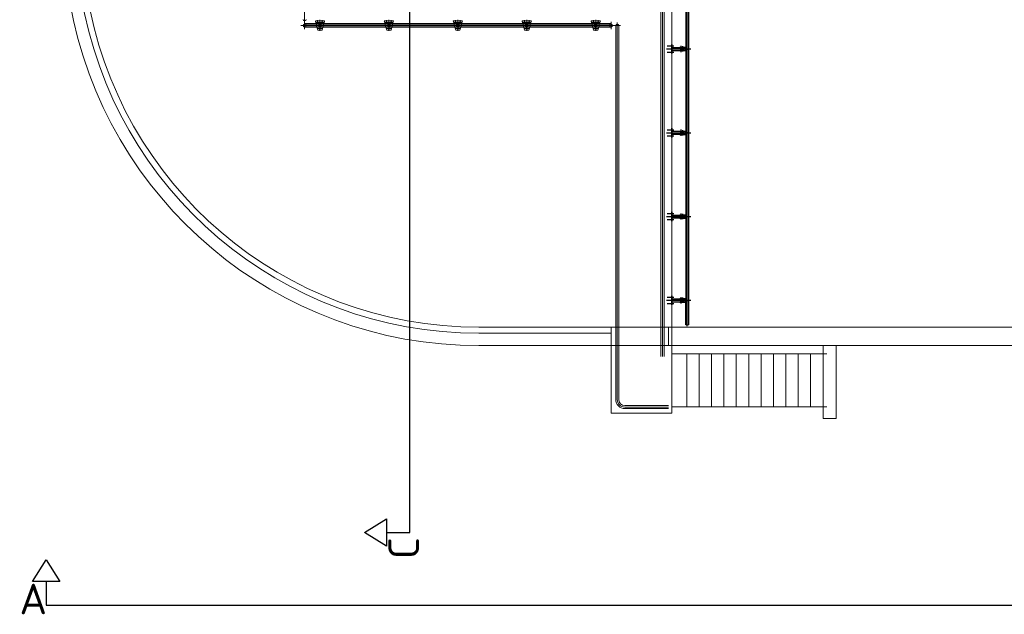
# Model space of a CAD drawing. Extents: x -89225 to 110569, y 13360 to 87647.
# Tile 55 of 256: x 783 to 16848, y 53102 to 62809. Entities that reach past the tile are written whole.
import ezdxf

# ---------------------------------------------------------------- set-up
doc = ezdxf.new("R2010")
doc.units = 0
doc.layers.add('4', color=4, linetype='Continuous', lineweight=25)
doc.layers.add('HIDDEN', color=7, linetype='Continuous', lineweight=9)
doc.layers.add('Beluchtingstank', color=253, linetype='Continuous')
doc.layers.add('Iv-Lines 035', color=4, linetype='Continuous')
doc.styles.add('PGWW 1.8', font='isocpeur.ttf', dxfattribs={"height": 1.8})

msp = doc.modelspace()

# ---------------------------------------------------------------- linework, layer by layer
at = {"layer": '4', "ltscale": 0.5}
for p, q in [((7148, 54909), (7148, 84804)), ((1407, 53253), (64957, 53253))]:
    msp.add_line(p, q, dxfattribs=at)
for points in [[(6766, 54436), (7148, 54436), (7148, 54909)], [(1214, 53636), (1214, 53253), (1687, 53253)]]:
    msp.add_lwpolyline(points, dxfattribs=at)
at = {"layer": '4', "ltscale": 25}
for points in [[(6407, 54436), (6766, 54660), (6766, 54436), (6766, 54213)], [(1214, 53994), (1438, 53636), (1214, 53636), (991, 53636)]]:
    msp.add_lwpolyline(points, close=True, dxfattribs=at)
at = {"layer": 'Beluchtingstank', "lineweight": 9, "ltscale": 0.01}
for p, q in [((11426, 84238), (11426, 56384)), ((11246, 57313), (11246, 78870)), ((11271, 57313), (11271, 78870)), ((11296, 57313), (11296, 78870)), ((5432, 62744), (5432, 65813)), ((10491, 62713), (5372, 62713)), ((5432, 62654), (5432, 62773)), ((5432, 62744), (10432, 62744)), ((5432, 62738), (5432, 62744)), ((5432, 62738), (10432, 62738)), ((5432, 62733), (10432, 62733)), ((5432, 62693), (10432, 62693)), ((5432, 62688), (10432, 62688)), ((5612, 62788), (5607, 62788)), ((5608, 62783), (5607, 62788)), ((5609, 62779), (5617, 62788)), ((5618, 62744), (5609, 62779)), ((5754, 62763), (5609, 62763)), ((5747, 62788), (5617, 62788)), ((5633, 62688), (5618, 62744)), ((5647, 62638), (5633, 62688)), ((5644, 62728), (5644, 62798)), ((5717, 62663), (5646, 62663)), ((5682, 62628), (5682, 62804)), ((5717, 62638), (5730, 62688)), ((5719, 62728), (5719, 62798)), ((5730, 62688), (5745, 62744)), ((5745, 62744), (5754, 62779)), ((5754, 62779), (5747, 62788)), ((5757, 62788), (5751, 62788)), ((5755, 62783), (5757, 62788)), ((6737, 62788), (6732, 62788)), ((6733, 62783), (6732, 62788)), ((6734, 62779), (6742, 62788)), ((6743, 62744), (6734, 62779)), ((6879, 62763), (6734, 62763)), ((6872, 62788), (6742, 62788)), ((6758, 62688), (6743, 62744)), ((6772, 62638), (6758, 62688)), ((6769, 62728), (6769, 62798)), ((6842, 62663), (6771, 62663)), ((6807, 62628), (6807, 62804)), ((6842, 62638), (6855, 62688)), ((6844, 62728), (6844, 62798)), ((6855, 62688), (6870, 62744)), ((6870, 62744), (6879, 62779)), ((6879, 62779), (6872, 62788)), ((6882, 62788), (6876, 62788)), ((6880, 62783), (6882, 62788)), ((7862, 62788), (7857, 62788)), ((7858, 62783), (7857, 62788)), ((7859, 62779), (7867, 62788)), ((7868, 62744), (7859, 62779)), ((8004, 62763), (7859, 62763)), ((7997, 62788), (7867, 62788)), ((7883, 62688), (7868, 62744)), ((7897, 62638), (7883, 62688)), ((7894, 62728), (7894, 62798)), ((7967, 62663), (7896, 62663)), ((7932, 62628), (7932, 62804)), ((7967, 62638), (7980, 62688)), ((7969, 62728), (7969, 62798)), ((7980, 62688), (7995, 62744)), ((7995, 62744), (8004, 62779)), ((8004, 62779), (7997, 62788)), ((8007, 62788), (8001, 62788)), ((8005, 62783), (8007, 62788)), ((8987, 62788), (8982, 62788)), ((8983, 62783), (8982, 62788)), ((8984, 62779), (8992, 62788)), ((8993, 62744), (8984, 62779)), ((9129, 62763), (8984, 62763)), ((9122, 62788), (8992, 62788)), ((9008, 62688), (8993, 62744)), ((9022, 62638), (9008, 62688)), ((9019, 62728), (9019, 62798)), ((9092, 62663), (9021, 62663)), ((9057, 62628), (9057, 62804)), ((9092, 62638), (9105, 62688)), ((9094, 62728), (9094, 62798)), ((9105, 62688), (9120, 62744)), ((9120, 62744), (9129, 62779)), ((9129, 62779), (9122, 62788)), ((9132, 62788), (9126, 62788)), ((9130, 62783), (9132, 62788)), ((10107, 62788), (10112, 62788)), ((10108, 62783), (10107, 62788)), ((10109, 62779), (10117, 62788)), ((10118, 62744), (10109, 62779)), ((10109, 62763), (10254, 62763)), ((10117, 62788), (10247, 62788)), ((10133, 62688), (10118, 62744)), ((10147, 62638), (10133, 62688)), ((10144, 62728), (10144, 62798)), ((10146, 62663), (10217, 62663)), ((10182, 62628), (10182, 62804)), ((10217, 62638), (10230, 62688)), ((10219, 62728), (10219, 62798)), ((10230, 62688), (10245, 62744)), ((10245, 62744), (10254, 62779)), ((10254, 62779), (10247, 62788)), ((10251, 62788), (10257, 62788)), ((10255, 62783), (10257, 62788)), ((10432, 62654), (10432, 62773)), ((10432, 62738), (10432, 62744)), ((10478, 62713), (10585, 62713)), ((10507, 56609), (10507, 62713)), ((10532, 56609), (10532, 62760)), ((10557, 56609), (10557, 62713)), ((5717, 62638), (5647, 62638)), ((6842, 62638), (6772, 62638)), ((7967, 62638), (7897, 62638)), ((9092, 62638), (9022, 62638)), ((10147, 62638), (10217, 62638)), ((11426, 58171), (11430, 58171)), ((11426, 58153), (11430, 58153)), ((8276, 57788), (11426, 57788)), ((8276, 57689), (10432, 57689)), ((10432, 57797), (10432, 56384)), ((11371, 57788), (11371, 57488)), ((11426, 57788), (28626, 57788)), ((11650, 57828), (11699, 57828)), ((8276, 57488), (11426, 57488)), ((10376, 57488), (10432, 57488)), ((11426, 57488), (28626, 57488)), ((11426, 57356), (13951, 57356)), ((11667, 57356), (11667, 56488)), ((11869, 57356), (11869, 56488)), ((12071, 57356), (12071, 56488)), ((12273, 57356), (12273, 56488)), ((12475, 57356), (12475, 56488)), ((12678, 57356), (12678, 56488)), ((12880, 57356), (12880, 56488)), ((13082, 57356), (13082, 56488)), ((13284, 57356), (13284, 56488)), ((13486, 57356), (13486, 56488)), ((13688, 57356), (13688, 56488)), ((13891, 57488), (13891, 56297)), ((14104, 56297), (14104, 57488)), ((11371, 56509), (10657, 56509)), ((11371, 56484), (10657, 56484)), ((11371, 56459), (10657, 56459)), ((11426, 56488), (13951, 56488)), ((10432, 56384), (11426, 56384)), ((13891, 56297), (14104, 56297))]:
    msp.add_line(p, q, dxfattribs=at)
for centre, radius in [((5644, 62763), 8), ((5682, 62713), 25), ((5682, 62713), 20), ((5682, 62663), 8), ((5719, 62763), 8), ((6769, 62763), 8), ((6807, 62713), 25), ((6807, 62713), 20), ((6807, 62663), 8), ((6844, 62763), 8), ((7894, 62763), 8), ((7932, 62713), 25), ((7932, 62713), 20), ((7932, 62663), 8), ((7969, 62763), 8), ((9019, 62763), 8), ((9057, 62713), 25), ((9057, 62713), 20), ((9057, 62663), 8), ((9094, 62763), 8), ((10144, 62763), 8), ((10182, 62713), 25), ((10182, 62713), 20), ((10182, 62663), 8), ((10219, 62763), 8)]:
    msp.add_circle(centre, radius, dxfattribs=at)
for centre, radius, start, end in [((8276, 64263), 6775, 109.799, 270), ((8276, 64264), 6575, 108.5787, 270), ((8276, 64263), 6475, 107.9425, 270), ((5432, 62813), 25, 180, 0), ((5432, 62713), 25, 90, 270), ((5432, 62713), 20, 90, 270), ((5432, 62713), 25, 270, 90), ((10432, 62713), 25, 90, 270), ((10432, 62713), 25, 270, 90), ((10432, 62713), 20, 270, 90), ((10532, 62713), 25, 0, 180), ((10657, 56609), 150, 180, 270), ((10657, 56609), 125, 180, 270), ((10657, 56609), 100, 180, 270)]:
    msp.add_arc(centre, radius, start, end, dxfattribs=at)
at = {"layer": 'Iv-Lines 035'}
for p, q in [((11675, 57805), (11675, 64122)), ((11699, 57828), (11699, 64098)), ((11650, 63670), (11650, 62359)), ((11348, 62381), (11457, 62381)), ((11426, 62256), (11426, 62406)), ((11426, 62406), (11430, 62406)), ((11426, 62388), (11430, 62388)), ((11426, 62373), (11430, 62373)), ((11430, 62256), (11430, 62406)), ((11430, 62355), (11661, 62355)), ((11555, 62359), (11661, 62359)), ((11555, 62359), (11555, 62355)), ((11563, 62333), (11618, 62333)), ((11563, 62329), (11563, 62333)), ((11569, 62303), (11569, 62359)), ((11575, 62280), (11575, 62382)), ((11580, 62303), (11580, 62359)), ((11598, 62329), (11598, 62333)), ((11599, 62329), (11599, 62333)), ((11605, 62288), (11605, 62374)), ((11610, 62329), (11610, 62333)), ((11618, 62329), (11618, 62333)), ((11650, 62355), (11650, 62307)), ((11650, 62307), (11650, 62355)), ((11655, 62333), (11695, 62333)), ((11655, 62329), (11655, 62333)), ((11661, 62359), (11661, 62355)), ((11669, 62329), (11669, 62333)), ((11680, 62329), (11680, 62333)), ((11695, 62329), (11695, 62333)), ((11339, 62331), (11733, 62331)), ((11348, 62281), (11457, 62281)), ((11426, 62288), (11430, 62288)), ((11426, 62273), (11430, 62273)), ((11426, 62256), (11430, 62256)), ((11430, 62307), (11661, 62307)), ((11555, 62303), (11555, 62307)), ((11555, 62303), (11661, 62303)), ((11563, 62329), (11618, 62329)), ((11650, 62303), (11650, 60991)), ((11655, 62329), (11695, 62329)), ((11661, 62303), (11661, 62307)), ((11339, 60963), (11733, 60963)), ((11348, 61013), (11457, 61013)), ((11348, 60913), (11457, 60913)), ((11426, 60888), (11426, 61038)), ((11426, 61038), (11430, 61038)), ((11426, 61021), (11430, 61021)), ((11426, 61006), (11430, 61006)), ((11426, 60921), (11430, 60921)), ((11426, 60906), (11430, 60906)), ((11426, 60888), (11430, 60888)), ((11430, 60888), (11430, 61038)), ((11430, 60987), (11661, 60987)), ((11430, 60939), (11661, 60939)), ((11555, 60991), (11661, 60991)), ((11555, 60991), (11555, 60987)), ((11555, 60935), (11555, 60939)), ((11555, 60935), (11661, 60935)), ((11563, 60965), (11618, 60965)), ((11563, 60961), (11563, 60965)), ((11563, 60961), (11618, 60961)), ((11569, 60935), (11569, 60991)), ((11575, 60912), (11575, 61014)), ((11580, 60935), (11580, 60991)), ((11598, 60961), (11598, 60965)), ((11599, 60961), (11599, 60965)), ((11605, 60920), (11605, 61006)), ((11610, 60961), (11610, 60965)), ((11618, 60961), (11618, 60965)), ((11650, 60987), (11650, 60939)), ((11650, 60939), (11650, 60987)), ((11650, 60935), (11650, 59624)), ((11655, 60965), (11695, 60965)), ((11655, 60961), (11655, 60965)), ((11655, 60961), (11695, 60961)), ((11661, 60991), (11661, 60987)), ((11661, 60935), (11661, 60939)), ((11669, 60961), (11669, 60965)), ((11680, 60961), (11680, 60965)), ((11695, 60961), (11695, 60965)), ((11348, 59646), (11457, 59646)), ((11426, 59521), (11426, 59671)), ((11426, 59671), (11430, 59671)), ((11426, 59653), (11430, 59653)), ((11426, 59638), (11430, 59638)), ((11430, 59521), (11430, 59671)), ((11430, 59620), (11661, 59620)), ((11555, 59624), (11661, 59624)), ((11555, 59624), (11555, 59620)), ((11569, 59568), (11569, 59624)), ((11575, 59545), (11575, 59647)), ((11580, 59568), (11580, 59624)), ((11605, 59553), (11605, 59639)), ((11650, 59620), (11650, 59572)), ((11650, 59572), (11650, 59620)), ((11661, 59624), (11661, 59620)), ((11339, 59596), (11733, 59596)), ((11348, 59546), (11457, 59546)), ((11426, 59553), (11430, 59553)), ((11426, 59538), (11430, 59538)), ((11426, 59521), (11430, 59521)), ((11430, 59572), (11661, 59572)), ((11555, 59568), (11555, 59572)), ((11555, 59568), (11661, 59568)), ((11563, 59598), (11618, 59598)), ((11563, 59594), (11563, 59598)), ((11563, 59594), (11618, 59594)), ((11598, 59594), (11598, 59598)), ((11599, 59594), (11599, 59598)), ((11610, 59594), (11610, 59598)), ((11618, 59594), (11618, 59598)), ((11650, 59568), (11650, 58256)), ((11655, 59598), (11695, 59598)), ((11655, 59594), (11655, 59598)), ((11655, 59594), (11695, 59594)), ((11661, 59568), (11661, 59572)), ((11669, 59594), (11669, 59598)), ((11680, 59594), (11680, 59598)), ((11695, 59594), (11695, 59598)), ((11339, 58228), (11733, 58228)), ((11348, 58278), (11457, 58278)), ((11348, 58178), (11457, 58178)), ((11426, 58153), (11426, 58303)), ((11426, 58303), (11430, 58303)), ((11426, 58286), (11430, 58286)), ((11426, 58271), (11430, 58271)), ((11426, 58186), (11430, 58186)), ((11430, 58153), (11430, 58303)), ((11430, 58252), (11661, 58252)), ((11430, 58204), (11661, 58204)), ((11555, 58256), (11661, 58256)), ((11555, 58256), (11555, 58252)), ((11555, 58200), (11555, 58204)), ((11555, 58200), (11661, 58200)), ((11563, 58230), (11618, 58230)), ((11563, 58226), (11563, 58230)), ((11563, 58226), (11618, 58226)), ((11569, 58200), (11569, 58256)), ((11575, 58177), (11575, 58279)), ((11580, 58200), (11580, 58256)), ((11598, 58226), (11598, 58230)), ((11599, 58226), (11599, 58230)), ((11605, 58185), (11605, 58271)), ((11610, 58226), (11610, 58230)), ((11618, 58226), (11618, 58230)), ((11650, 58204), (11650, 58252)), ((11650, 57828), (11650, 58200)), ((11655, 58230), (11695, 58230)), ((11655, 58226), (11655, 58230)), ((11655, 58226), (11695, 58226)), ((11661, 58256), (11661, 58252)), ((11661, 58200), (11661, 58204)), ((11669, 58226), (11669, 58230)), ((11680, 58226), (11680, 58230)), ((11695, 58226), (11695, 58230))]:
    msp.add_line(p, q, dxfattribs=at)
at = {"layer": 'Iv-Lines 035', "extrusion": (0, 0, -1)}
for centre in [(11605, 62331), (11605, 60963), (11605, 59596), (11605, 58228)]:
    msp.add_ellipse(centre, major_axis=(0, -24.1), ratio=0.965926, start_param=0, end_param=3.141593, dxfattribs=at)
at = {"layer": 'Iv-Lines 035'}
for centre in [(11605, 62331), (11605, 60963), (11605, 59596), (11605, 58228)]:
    msp.add_ellipse(centre, major_axis=(0, -24.1), ratio=0.965926, start_param=0, end_param=3.141593, dxfattribs=at)

# ---------------------------------------------------------------- texts
at = {"layer": 'HIDDEN', "insert": (6799, 54003), "char_height": 500, "width": 902.33, "attachment_point": 1, "rotation": 90, "style": 'PGWW 1.8'}
msp.add_mtext('C', dxfattribs=at)
at = {"layer": 'HIDDEN', "insert": (780, 53602), "char_height": 500, "width": 902.33, "attachment_point": 1, "style": 'PGWW 1.8'}
msp.add_mtext('A', dxfattribs=at)

doc.saveas('drawing.dxf')
